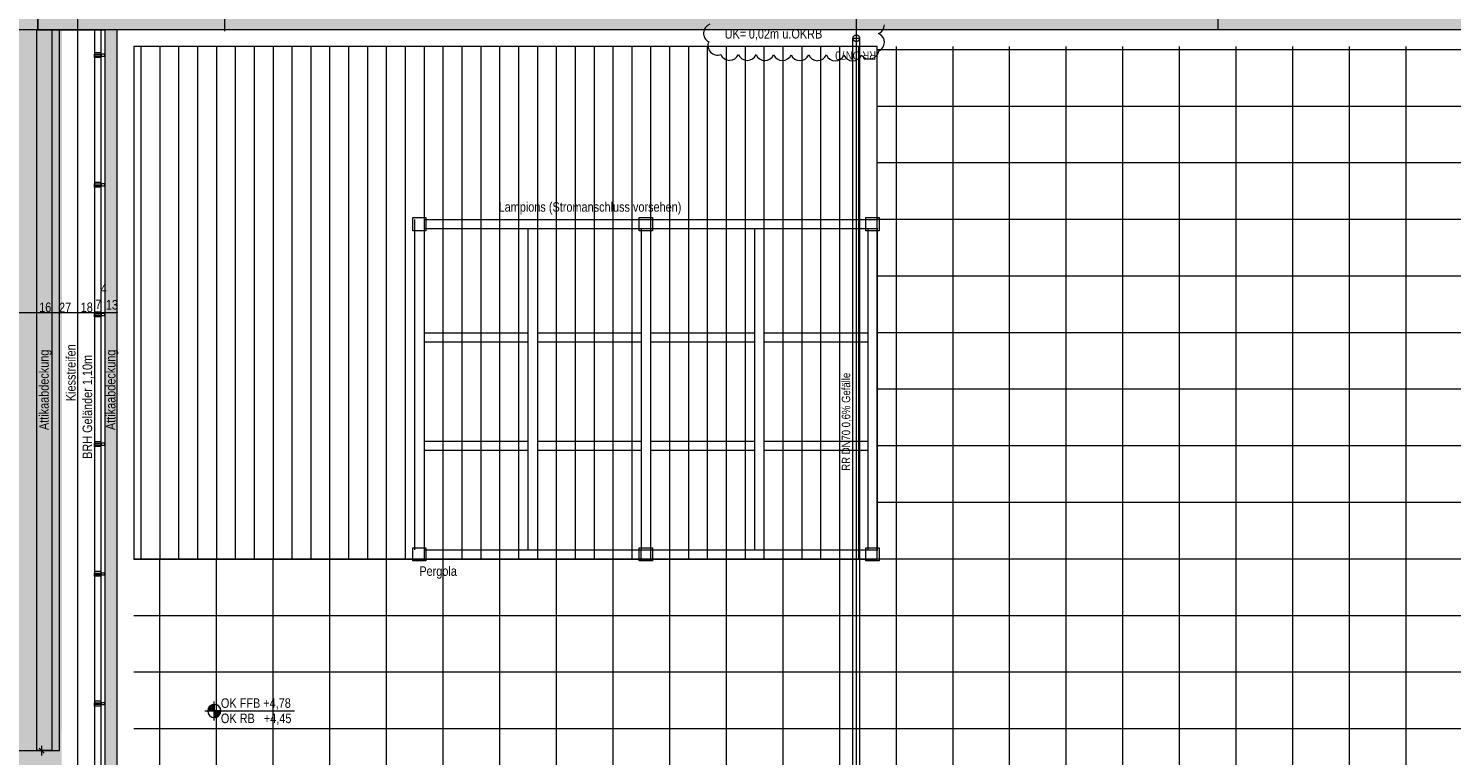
# Model space of a CAD drawing. Extents: x -620 to 300, y 62 to 1112.
# Tile 4 of 45: x -466 to -164, y 222 to 376. Entities that reach past the tile are written whole.
import ezdxf
from ezdxf.lldxf.tags import DXFTag

# ---------------------------------------------------------------- set-up
doc = ezdxf.new("R2010")
doc.units = 0
doc.layers.get('0').update_dxf_attribs({"lineweight": 13})
for name, color, linetype, lineweight, true_color in [('30 -34 Innenwände- 11 Durchbruch', 4, 'Continuous', 9, 0x00ffff), ('30 -36 Dächer- 3 Dachbeläge', 9, 'Continuous', 15, 0x808080), ('30 -36 Dächer- 3 Dachbeläge Gründach', 9, 'Continuous', 9, 0x808080), ('30 -36 Dächer- 4 Dachbekleidungen', 9, 'Continuous', 9, 0x808080), ('40 -41 Abwasser_Wasser_Gas- 1 Abwasser + sanitäre Anlagen', 7, 'Continuous', 9, 0xff6633), ('60- 61 allgemeine Ausstattung- 4 Terrassen', 9, 'Continuous', 9, 0x808080), ('70 -72 Beschriftung- 1 Beschriftung allgemein', 7, 'Continuous', 9, 0xff6633), ('70 -76 Bemaßung- 2 Allgemein', 9, 'Continuous', 5, 0x808080), ('70 -77 Revision- 2 Wolken', 7, 'Continuous', 18, 0x944cff), ('iwb_Layout BA_Markierung', 7, 'Continuous', 9, 0xbadcdc)]:
    doc.layers.add(name, color=color, linetype=linetype, lineweight=lineweight, true_color=true_color)
for name, color, linetype, lineweight in [('40 -41 Abwasser_Wasser_Gas- 2 Wasser-1', 7, 'Continuous', 15), ('70 -71 Achsen- 1 Gebäudeachsen', 7, 'STRICHPUNKT2-A06DNCB4MF', 18), ('70 -72 Beschriftung- 5 Höhenkoten', 7, 'Continuous', 15)]:
    doc.layers.add(name, color=color, linetype=linetype, lineweight=lineweight)
doc.styles.get("Standard").update_dxf_attribs({"font": 'ARIALN.TTF'})
tags = doc.linetypes.add('grob-A06DNCB3MF', pattern=[14, 3, -8, 3]).pattern_tags.tags
tags[8:9] = [DXFTag(74, 4), DXFTag(75, 0), DXFTag(340, '0'), DXFTag(46, 0.0), DXFTag(50, 0.0), DXFTag(44, 0.0), DXFTag(45, 0.0)]
tags[6:7] = [DXFTag(74, 4), DXFTag(75, 0), DXFTag(340, '0'), DXFTag(46, 0.0), DXFTag(50, 0.0), DXFTag(44, 0.0), DXFTag(45, 0.0)]
tags[4:5] = [DXFTag(74, 4), DXFTag(75, 0), DXFTag(340, '0'), DXFTag(46, 0.0), DXFTag(50, 0.0), DXFTag(44, 0.0), DXFTag(45, 0.0)]
tags = doc.linetypes.add('STRICHPUNKT2-A06DNCB4MF', pattern=[12.7, 6.35, -3.175, 0, -3.175]).pattern_tags.tags
tags[10:11] = [DXFTag(74, 4), DXFTag(75, 0), DXFTag(340, '0'), DXFTag(46, 0.0), DXFTag(50, 0.0), DXFTag(44, 0.0), DXFTag(45, 0.0)]
tags[8:9] = [DXFTag(74, 4), DXFTag(75, 0), DXFTag(340, '0'), DXFTag(46, 0.0), DXFTag(50, 0.0), DXFTag(44, 0.0), DXFTag(45, 0.0)]
tags[6:7] = [DXFTag(74, 4), DXFTag(75, 0), DXFTag(340, '0'), DXFTag(46, 0.0), DXFTag(50, 0.0), DXFTag(44, 0.0), DXFTag(45, 0.0)]
tags[4:5] = [DXFTag(74, 4), DXFTag(75, 0), DXFTag(340, '0'), DXFTag(46, 0.0), DXFTag(50, 0.0), DXFTag(44, 0.0), DXFTag(45, 0.0)]

# ---------------------------------------------------------------- blocks, each defined once
blk = doc.blocks.new('Polygon-A06DNCAVMF')
at = {"color": 0, "linetype": 'ByBlock', "lineweight": -2, "ltscale": 0.13}
blk.add_solid([(-458.9, 86.61), (-538.63, 86.4), (-458.74, 1083.81), (-538.63, 1083.81)], dxfattribs=at)
blk = doc.blocks.new('Referenz-A06DNCB5MF')
at = {"layer": '30 -36 Dächer- 3 Dachbeläge', "color": 0, "linetype": 'Continuous', "ltscale": 0.15}
for p, q in [((-463.98, 376.05), (-463.98, 782.85)), ((-464.18, 376.05), (-460.98, 376.05)), ((-464.18, 223.25), (-464.18, 376.05)), ((47.82, 376.05), (-463.98, 376.05)), ((-460.98, 376.05), (-460.98, 223.25)), ((-447.18, 376.05), (-449.78, 376.05)), ((-449.78, 376.05), (-449.78, 213.65)), ((-447.18, 211.05), (-447.18, 376.05)), ((-460.98, 223.25), (-464.18, 223.25))]:
    blk.add_line(p, q, dxfattribs=at)
at = {"layer": '30 -36 Dächer- 3 Dachbeläge', "color": 0, "lineweight": 9}
for p, q in [((-463.98, 763.65), (-463.98, 376.05)), ((-463.98, 376.05), (-449.78, 376.05)), ((-449.78, 376.05), (-449.78, 213.65))]:
    blk.add_line(p, q, dxfattribs=at)
at = {"layer": '30 -36 Dächer- 3 Dachbeläge', "color": 0, "linetype": 'Continuous', "lineweight": 0, "ltscale": 0.13}
for points in [[(-463.98, 782.85), (-458.98, 777.85), (-463.98, 376.05)], [(-458.98, 777.85), (-463.98, 376.05), (-458.98, 381.05)], [(-463.98, 376.05), (-458.98, 381.05), (47.82, 376.05)], [(-458.98, 381.05), (47.82, 376.05), (42.82, 381.05)], [(-464.18, 376.05), (-460.98, 376.05), (-464.18, 223.25), (-460.98, 223.25)], [(-449.78, 376.05), (-447.18, 376.05), (-449.78, 213.65)], [(-447.18, 376.05), (-449.78, 213.65), (-447.18, 211.05)]]:
    blk.add_solid(points, dxfattribs=at)
at = {"layer": '30 -36 Dächer- 3 Dachbeläge Gründach', "color": 0, "linetype": 'Continuous', "ltscale": 0.13}
for p, q in [((-459.38, 376.05), (-473.38, 376.05)), ((-459.38, 223.25), (-459.38, 376.05)), ((-538.63, 223.25), (-459.38, 223.25))]:
    blk.add_line(p, q, dxfattribs=at)
at = {"layer": '30 -36 Dächer- 4 Dachbekleidungen', "color": 0, "linetype": 'Continuous', "ltscale": 0.13}
for p, q in [((-451.98, 376.05), (-451.98, 215.85)), ((-450.58, 376.05), (-451.98, 376.05)), ((-450.58, 214.45), (-450.58, 376.05)), ((-450.58, 371.2), (-451.98, 371.2)), ((-451.98, 371.2), (-451.98, 370.9)), ((-451.98, 370.5), (-451.98, 370.9)), ((-451.98, 370.9), (-450.58, 370.9)), ((-449.78, 370.9), (-450.58, 370.9)), ((-450.58, 370.9), (-450.58, 370.5)), ((-449.78, 370.5), (-449.78, 370.9)), ((-450.58, 370.5), (-451.98, 370.5)), ((-451.98, 370.2), (-451.98, 370.5)), ((-450.58, 370.2), (-451.98, 370.2)), ((-450.58, 370.5), (-449.78, 370.5)), ((-450.58, 343.7), (-451.98, 343.7)), ((-451.98, 343.7), (-451.98, 343.4)), ((-451.98, 343), (-451.98, 343.4)), ((-451.98, 343.4), (-450.58, 343.4)), ((-450.58, 343), (-451.98, 343)), ((-451.98, 342.7), (-451.98, 343)), ((-450.58, 342.7), (-451.98, 342.7)), ((-449.78, 343.4), (-450.58, 343.4)), ((-450.58, 343.4), (-450.58, 343)), ((-450.58, 343), (-449.78, 343)), ((-449.78, 343), (-449.78, 343.4)), ((-450.58, 316.2), (-451.98, 316.2)), ((-451.98, 316.2), (-451.98, 315.9)), ((-451.98, 315.5), (-451.98, 315.9)), ((-451.98, 315.9), (-450.58, 315.9)), ((-450.58, 315.5), (-451.98, 315.5)), ((-451.98, 315.2), (-451.98, 315.5)), ((-450.58, 315.2), (-451.98, 315.2)), ((-449.78, 315.9), (-450.58, 315.9)), ((-450.58, 315.9), (-450.58, 315.5)), ((-450.58, 315.5), (-449.78, 315.5)), ((-449.78, 315.5), (-449.78, 315.9)), ((-450.58, 288.7), (-451.98, 288.7)), ((-451.98, 288.7), (-451.98, 288.4)), ((-451.98, 288), (-451.98, 288.4)), ((-451.98, 288.4), (-450.58, 288.4)), ((-450.58, 288), (-451.98, 288)), ((-451.98, 287.7), (-451.98, 288)), ((-450.58, 287.7), (-451.98, 287.7)), ((-449.78, 288.4), (-450.58, 288.4)), ((-450.58, 288.4), (-450.58, 288)), ((-450.58, 288), (-449.78, 288)), ((-449.78, 288), (-449.78, 288.4)), ((-450.58, 261.2), (-451.98, 261.2)), ((-451.98, 261.2), (-451.98, 260.9)), ((-451.98, 260.5), (-451.98, 260.9)), ((-451.98, 260.9), (-450.58, 260.9)), ((-450.58, 260.5), (-451.98, 260.5)), ((-451.98, 260.2), (-451.98, 260.5)), ((-450.58, 260.2), (-451.98, 260.2)), ((-449.78, 260.9), (-450.58, 260.9)), ((-450.58, 260.9), (-450.58, 260.5)), ((-450.58, 260.5), (-449.78, 260.5)), ((-449.78, 260.5), (-449.78, 260.9)), ((-450.58, 233.7), (-451.98, 233.7)), ((-451.98, 233.7), (-451.98, 233.4)), ((-451.98, 233), (-451.98, 233.4)), ((-451.98, 233.4), (-450.58, 233.4)), ((-450.58, 233), (-451.98, 233)), ((-451.98, 232.7), (-451.98, 233)), ((-450.58, 232.7), (-451.98, 232.7)), ((-449.78, 233.4), (-450.58, 233.4)), ((-450.58, 233.4), (-450.58, 233)), ((-450.58, 233), (-449.78, 233)), ((-449.78, 233), (-449.78, 233.4))]:
    blk.add_line(p, q, dxfattribs=at)
at = {"layer": '40 -41 Abwasser_Wasser_Gas- 1 Abwasser + sanitäre Anlagen', "color": 0, "linetype": 'grob-A06DNCB3MF', "ltscale": 0.13}
for p, q in [((-291.28, 211.04), (-291.28, 374.29)), ((-291.28, 374.29), (-289.88, 374.29)), ((-289.88, 374.29), (-289.88, 211.04))]:
    blk.add_line(p, q, dxfattribs=at)
at = {"layer": '40 -41 Abwasser_Wasser_Gas- 2 Wasser-1', "color": 0, "linetype": 'Continuous', "ltscale": 0.15}
for p, q in [((-291.28, 374.32), (-291.27, 374.38)), ((-291.28, 374.25), (-291.28, 374.32)), ((-291.27, 374.18), (-291.28, 374.25)), ((-291.27, 374.38), (-291.26, 374.45)), ((-291.25, 374.11), (-291.27, 374.18)), ((-291.26, 374.45), (-291.24, 374.52)), ((-291.23, 374.05), (-291.25, 374.11)), ((-291.24, 374.52), (-291.21, 374.58)), ((-291.2, 373.98), (-291.23, 374.05)), ((-291.21, 374.58), (-291.18, 374.64)), ((-291.17, 373.92), (-291.2, 373.98)), ((-291.18, 374.64), (-291.15, 374.7)), ((-291.13, 373.87), (-291.17, 373.92)), ((-291.15, 374.7), (-291.1, 374.75)), ((-291.09, 373.81), (-291.13, 373.87)), ((-291.1, 374.75), (-291.06, 374.8)), ((-291.06, 374.8), (-291, 374.85)), ((-291, 374.85), (-290.95, 374.89)), ((-290.95, 374.89), (-290.89, 374.92)), ((-290.89, 374.92), (-290.82, 374.95)), ((-290.82, 374.95), (-290.76, 374.97)), ((-290.76, 374.97), (-290.69, 374.98)), ((-290.69, 374.98), (-290.62, 374.99)), ((-290.62, 374.99), (-290.55, 374.99)), ((-290.55, 374.99), (-290.49, 374.99)), ((-290.49, 374.99), (-290.42, 374.98)), ((-290.42, 374.98), (-290.35, 374.96)), ((-290.35, 374.96), (-290.29, 374.93)), ((-290.29, 374.93), (-290.23, 374.9)), ((-290.23, 374.9), (-290.17, 374.86)), ((-290.17, 374.86), (-290.11, 374.82)), ((-290.11, 374.82), (-290.07, 374.77)), ((-290.05, 373.83), (-290.1, 373.78)), ((-290.07, 374.77), (-290.02, 374.72)), ((-290.01, 373.89), (-290.05, 373.83)), ((-290.02, 374.72), (-289.98, 374.66)), ((-289.97, 373.94), (-290.01, 373.89)), ((-289.98, 374.66), (-289.95, 374.6)), ((-289.94, 374), (-289.97, 373.94)), ((-289.95, 374.6), (-289.92, 374.54)), ((-289.91, 374.07), (-289.94, 374)), ((-289.92, 374.54), (-289.9, 374.47)), ((-289.89, 374.13), (-289.91, 374.07)), ((-289.9, 374.47), (-289.89, 374.41)), ((-289.89, 374.41), (-289.88, 374.34)), ((-289.88, 374.2), (-289.89, 374.13)), ((-289.88, 374.34), (-289.88, 374.27)), ((-289.88, 374.27), (-289.88, 374.2)), ((-291.04, 373.77), (-291.09, 373.81)), ((-290.98, 373.72), (-291.04, 373.77)), ((-290.93, 373.69), (-290.98, 373.72)), ((-290.87, 373.66), (-290.93, 373.69)), ((-290.8, 373.63), (-290.87, 373.66)), ((-290.74, 373.61), (-290.8, 373.63)), ((-290.67, 373.6), (-290.74, 373.61)), ((-290.6, 373.59), (-290.67, 373.6)), ((-290.53, 373.59), (-290.6, 373.59)), ((-290.46, 373.6), (-290.53, 373.59)), ((-290.4, 373.62), (-290.46, 373.6)), ((-290.33, 373.64), (-290.4, 373.62)), ((-290.27, 373.67), (-290.33, 373.64)), ((-290.21, 373.7), (-290.27, 373.67)), ((-290.15, 373.74), (-290.21, 373.7)), ((-290.1, 373.78), (-290.15, 373.74))]:
    blk.add_line(p, q, dxfattribs=at)
at = {"layer": '60- 61 allgemeine Ausstattung- 4 Terrassen', "color": 0}
for p, q in [((-443.64, 372.51), (-443.64, 263.85)), ((-286.14, 372.51), (-443.64, 372.51)), ((-442.14, 372.51), (-442.14, 263.85)), ((-438.14, 372.51), (-438.14, 263.85)), ((-434.14, 372.51), (-434.14, 263.85)), ((-430.14, 372.51), (-430.14, 263.85)), ((-426.14, 372.51), (-426.14, 263.85)), ((-422.14, 372.51), (-422.14, 263.85)), ((-418.14, 372.51), (-418.14, 263.85)), ((-414.14, 372.51), (-414.14, 263.85)), ((-410.14, 372.51), (-410.14, 263.85)), ((-406.14, 372.51), (-406.14, 263.85)), ((-402.14, 372.51), (-402.14, 263.85)), ((-398.14, 372.51), (-398.14, 263.85)), ((-394.14, 372.51), (-394.14, 263.85)), ((-390.14, 372.51), (-390.14, 263.85)), ((-386.14, 372.51), (-386.14, 263.85)), ((-382.14, 372.51), (-382.14, 263.85)), ((-378.14, 372.51), (-378.14, 263.85)), ((-374.14, 372.51), (-374.14, 263.85)), ((-370.14, 372.51), (-370.14, 263.85)), ((-366.14, 372.51), (-366.14, 263.85)), ((-362.14, 372.51), (-362.14, 263.85)), ((-358.14, 372.51), (-358.14, 263.85)), ((-354.14, 372.51), (-354.14, 263.85)), ((-350.14, 372.51), (-350.14, 263.85)), ((-346.14, 372.51), (-346.14, 263.85)), ((-342.14, 372.51), (-342.14, 263.85)), ((-338.14, 372.51), (-338.14, 263.85)), ((-334.14, 372.51), (-334.14, 263.85)), ((-330.14, 372.51), (-330.14, 263.85)), ((-326.14, 372.51), (-326.14, 263.85)), ((-322.14, 372.51), (-322.14, 263.85)), ((-318.14, 372.51), (-318.14, 263.85)), ((-314.14, 372.51), (-314.14, 263.85)), ((-310.14, 372.51), (-310.14, 263.85)), ((-306.14, 372.51), (-306.14, 263.85)), ((-302.14, 372.51), (-302.14, 263.85)), ((-298.14, 372.51), (-298.14, 263.85)), ((-294.14, 372.51), (-294.14, 263.85)), ((-290.14, 372.51), (-290.14, 263.85)), ((-286.14, 263.85), (-286.14, 372.51)), ((27.48, 371.85), (-286.14, 371.85)), ((-282.16, 372.51), (-282.16, 214.05)), ((-270.16, 372.51), (-270.16, 214.05)), ((-258.16, 372.51), (-258.16, 214.05)), ((-246.16, 372.51), (-246.16, 214.05)), ((-234.16, 372.51), (-234.16, 214.05)), ((-222.16, 372.51), (-222.16, 214.05)), ((-210.16, 372.51), (-210.16, 214.05)), ((-198.16, 372.51), (-198.16, 214.05)), ((-186.16, 372.51), (-186.16, 214.05)), ((-174.16, 372.51), (-174.16, 214.05)), ((27.48, 359.85), (-286.14, 359.85)), ((27.48, 347.85), (-286.14, 347.85)), ((-138.16, 335.85), (-286.14, 335.85)), ((-138.16, 323.85), (-286.14, 323.85)), ((-138.16, 311.85), (-286.14, 311.85)), ((-138.16, 299.85), (-286.14, 299.85)), ((-138.16, 287.85), (-286.14, 287.85)), ((-138.16, 275.85), (-286.14, 275.85)), ((-336.14, 265.85), (-334.14, 265.85)), ((-336.14, 263.85), (-336.14, 265.85)), ((-334.14, 265.85), (-334.14, 263.85)), ((-138.16, 263.85), (-443.64, 263.85)), ((-443.64, 263.85), (-286.14, 263.85)), ((-438.16, 263.85), (-438.16, 211.65)), ((-426.16, 263.85), (-426.16, 211.65)), ((-414.16, 263.85), (-414.16, 211.65)), ((-402.16, 263.85), (-402.16, 214.05)), ((-390.16, 263.85), (-390.16, 214.05)), ((-378.16, 263.85), (-378.16, 214.05)), ((-366.16, 263.85), (-366.16, 214.05)), ((-354.16, 263.85), (-354.16, 214.05)), ((-342.16, 263.85), (-342.16, 214.05)), ((-334.14, 263.85), (-336.14, 263.85)), ((-330.16, 263.85), (-330.16, 214.05)), ((-318.16, 263.85), (-318.16, 214.05)), ((-306.16, 263.85), (-306.16, 214.05)), ((-294.16, 263.85), (-294.16, 214.05)), ((-138.16, 251.85), (-443.64, 251.85)), ((-138.16, 239.85), (-443.64, 239.85)), ((-138.16, 227.85), (-443.64, 227.85))]:
    blk.add_line(p, q, dxfattribs=at)
at = {"layer": '60- 61 allgemeine Ausstattung- 4 Terrassen', "color": 0, "lineweight": 18}
for p, q in [((-384.54, 336.25), (-381.74, 336.25)), ((-384.54, 333.45), (-384.54, 336.25)), ((-381.74, 336.25), (-381.74, 333.45)), ((-336.54, 336.25), (-333.74, 336.25)), ((-336.54, 333.45), (-336.54, 336.25)), ((-333.74, 336.25), (-333.74, 333.45)), ((-288.54, 336.25), (-285.74, 336.25)), ((-288.54, 333.45), (-288.54, 336.25)), ((-285.74, 336.25), (-285.74, 333.45)), ((-381.74, 333.45), (-384.54, 333.45)), ((-333.74, 333.45), (-336.54, 333.45)), ((-285.74, 333.45), (-288.54, 333.45)), ((-384.54, 266.25), (-381.74, 266.25)), ((-384.54, 263.45), (-384.54, 266.25)), ((-381.74, 266.25), (-381.74, 263.45)), ((-336.54, 266.25), (-333.74, 266.25)), ((-336.54, 263.45), (-336.54, 266.25)), ((-333.74, 266.25), (-333.74, 263.45)), ((-288.54, 266.25), (-285.74, 266.25)), ((-288.54, 263.45), (-288.54, 266.25)), ((-285.74, 266.25), (-285.74, 263.45)), ((-381.74, 263.45), (-384.54, 263.45)), ((-333.74, 263.45), (-336.54, 263.45)), ((-285.74, 263.45), (-288.54, 263.45))]:
    blk.add_line(p, q, dxfattribs=at)
at = {"layer": '60- 61 allgemeine Ausstattung- 4 Terrassen', "color": 0, "linetype": 'grob-A06DNCB3MF', "ltscale": 0.13}
for p, q in [((-384.14, 335.85), (-384.14, 265.85)), ((-382.14, 335.85), (-286.04, 335.85)), ((-382.14, 333.85), (-382.14, 265.85)), ((-286.04, 333.85), (-382.14, 333.85)), ((-360.14, 333.85), (-360.14, 265.85)), ((-358.14, 333.85), (-358.14, 265.85)), ((-336.14, 333.85), (-336.14, 265.85)), ((-334.14, 333.85), (-334.14, 265.85)), ((-312.14, 333.85), (-312.14, 265.85)), ((-310.14, 333.85), (-310.14, 265.85)), ((-288.14, 333.85), (-288.14, 265.85)), ((-286.14, 333.85), (-286.14, 265.85)), ((-382.14, 311.85), (-360.14, 311.85)), ((-358.14, 311.85), (-336.14, 311.85)), ((-334.14, 311.85), (-312.14, 311.85)), ((-310.14, 311.85), (-288.14, 311.85)), ((-360.14, 309.85), (-382.14, 309.85)), ((-336.14, 309.85), (-358.14, 309.85)), ((-312.14, 309.85), (-334.14, 309.85)), ((-288.14, 309.85), (-310.14, 309.85)), ((-382.14, 288.85), (-360.14, 288.85)), ((-360.14, 286.85), (-382.14, 286.85)), ((-358.14, 288.85), (-336.14, 288.85)), ((-336.14, 286.85), (-358.14, 286.85)), ((-334.14, 288.85), (-312.14, 288.85)), ((-312.14, 286.85), (-334.14, 286.85)), ((-310.14, 288.85), (-288.14, 288.85)), ((-288.14, 286.85), (-310.14, 286.85)), ((-382.14, 265.85), (-286.04, 265.85)), ((-286.04, 263.85), (-382.14, 263.85))]:
    blk.add_line(p, q, dxfattribs=at)
at = {"layer": '70 -71 Achsen- 1 Gebäudeachsen', "color": 0, "linetype": 'STRICHPUNKT2-A06DNCB4MF', "ltscale": 0.18}
for p, q in [((-455.58, 1084.39), (-455.58, 84.95)), ((-290.58, 1084.39), (-290.58, 84.95))]:
    blk.add_line(p, q, dxfattribs=at)
at = {"layer": '70 -72 Beschriftung- 5 Höhenkoten', "color": 0, "linetype": 'Continuous', "ltscale": 0.15}
for p, q in [((-424.38, 375.81), (-424.38, 379.81)), ((-426.58, 229.65), (-426.58, 233.65)), ((-426.58, 231.65), (-426.58, 233.05)), ((-426.58, 233.05), (-426.58, 231.65)), ((-428.58, 231.65), (-409.58, 231.65)), ((-427.98, 231.65), (-426.58, 231.65)), ((-426.58, 231.65), (-427.98, 231.65)), ((-425.18, 231.65), (-426.58, 231.65)), ((-426.58, 231.65), (-426.58, 230.25)), ((-426.58, 231.65), (-425.18, 231.65)), ((-426.58, 230.25), (-426.58, 231.65))]:
    blk.add_line(p, q, dxfattribs=at)
for major_axis in [(0, 1.4), (1.4, 0), (-1.4, 0), (0, -1.4)]:
    blk.add_ellipse((-426.58, 231.65), major_axis=major_axis, ratio=1, start_param=0, end_param=1.570796, dxfattribs=at)
at = {"layer": '70 -72 Beschriftung- 5 Höhenkoten', "color": 0, "lineweight": 0}
for points in [[(-427.82, 231.65), (-427.91, 232.09), (-427.82, 232.29)], [(-427.71, 231.65), (-427.82, 232.29), (-427.71, 232.48)], [(-427.82, 231.65), (-427.82, 232.29), (-427.71, 231.65)], [(-427.57, 231.65), (-427.71, 232.48), (-427.57, 232.64)], [(-427.71, 231.65), (-427.71, 232.48), (-427.57, 231.65)], [(-427.4, 231.65), (-427.57, 232.64), (-427.4, 232.79)], [(-427.57, 231.65), (-427.57, 232.64), (-427.4, 231.65)], [(-427.21, 231.65), (-427.4, 232.79), (-427.21, 232.9)], [(-427.4, 231.65), (-427.4, 232.79), (-427.21, 231.65)], [(-427.01, 231.65), (-427.21, 232.9), (-427.01, 232.98)], [(-427.21, 231.65), (-427.21, 232.9), (-427.01, 231.65)], [(-426.8, 231.65), (-427.01, 232.98), (-426.8, 233.04)], [(-427.01, 231.65), (-427.01, 232.98), (-426.8, 231.65)], [(-426.58, 231.65), (-426.8, 233.04), (-426.58, 233.05)], [(-426.8, 231.65), (-426.8, 233.04), (-426.58, 231.65)], [(-427.96, 231.65), (-427.98, 231.65), (-427.96, 231.87)], [(-427.91, 231.65), (-427.96, 231.87), (-427.91, 232.09)], [(-427.96, 231.65), (-427.96, 231.87), (-427.91, 231.65)], [(-427.91, 231.65), (-427.91, 232.09), (-427.82, 231.65)], [(-426.58, 230.25), (-426.58, 231.65), (-426.36, 230.27)], [(-426.36, 230.27), (-426.58, 231.65), (-426.36, 231.65)], [(-426.36, 230.27), (-426.36, 231.65), (-426.14, 230.32)], [(-426.14, 230.32), (-426.36, 231.65), (-426.14, 231.65)], [(-426.14, 230.32), (-426.14, 231.65), (-425.94, 230.41)], [(-425.94, 230.41), (-426.14, 231.65), (-425.94, 231.65)], [(-425.94, 230.41), (-425.94, 231.65), (-425.75, 230.52)], [(-425.75, 230.52), (-425.94, 231.65), (-425.75, 231.65)], [(-425.75, 230.52), (-425.75, 231.65), (-425.59, 230.66)], [(-425.59, 230.66), (-425.75, 231.65), (-425.59, 231.65)], [(-425.59, 230.66), (-425.59, 231.65), (-425.44, 230.83)], [(-425.44, 230.83), (-425.59, 231.65), (-425.44, 231.65)], [(-425.44, 230.83), (-425.44, 231.65), (-425.33, 231.02)], [(-425.33, 231.02), (-425.44, 231.65), (-425.33, 231.65)], [(-425.33, 231.02), (-425.33, 231.65), (-425.25, 231.22)], [(-425.25, 231.22), (-425.33, 231.65), (-425.25, 231.65)], [(-425.25, 231.22), (-425.25, 231.65), (-425.19, 231.43)], [(-425.19, 231.43), (-425.25, 231.65), (-425.19, 231.65)], [(-425.19, 231.43), (-425.19, 231.65), (-425.18, 231.65)]]:
    blk.add_solid(points, dxfattribs=at)
at = {"layer": '70 -76 Bemaßung- 2 Allgemein', "color": 0, "linetype": 'Continuous', "ltscale": 0.13}
for p, q in [((-214, 381.03), (-214, 376.07)), ((-213.96, 376.05), (-214.02, 376.05)), ((-213.99, 376.04), (-214.01, 376.06)), ((-214, 376.04), (-214, 376.07)), ((-464.2, 316.09), (-473.36, 316.09)), ((-464.17, 316.09), (-464.2, 316.09)), ((-464.17, 316.1), (-464.19, 316.08)), ((-464.19, 316.08), (-464.17, 316.1)), ((-464.19, 316.09), (-464.16, 316.09)), ((-464.18, 316.13), (-464.18, 316.07)), ((-464.18, 316.13), (-464.18, 316.07)), ((-461, 316.09), (-464.16, 316.09)), ((-460.97, 316.09), (-461, 316.09)), ((-460.97, 316.1), (-460.99, 316.08)), ((-460.99, 316.08), (-460.97, 316.1)), ((-460.99, 316.09), (-460.96, 316.09)), ((-460.98, 316.13), (-460.98, 316.07)), ((-460.98, 316.13), (-460.98, 316.07)), ((-455.6, 316.09), (-460.96, 316.09)), ((-455.57, 316.09), (-455.6, 316.09)), ((-455.57, 316.1), (-455.59, 316.08)), ((-455.59, 316.08), (-455.57, 316.1)), ((-455.59, 316.09), (-455.56, 316.09)), ((-455.58, 316.05), (-455.58, 316.11)), ((-455.58, 316.05), (-455.58, 316.11)), ((-452, 316.09), (-455.56, 316.09)), ((-451.97, 316.09), (-452, 316.09)), ((-451.97, 316.1), (-451.99, 316.08)), ((-451.99, 316.08), (-451.97, 316.1)), ((-451.99, 316.09), (-451.96, 316.09)), ((-451.98, 316.13), (-451.98, 316.07)), ((-451.98, 316.13), (-451.98, 316.07)), ((-450.6, 316.09), (-451.96, 316.09)), ((-450.57, 316.09), (-450.6, 316.09)), ((-450.57, 316.1), (-450.59, 316.08)), ((-450.59, 316.08), (-450.57, 316.1)), ((-450.59, 316.09), (-450.56, 316.09)), ((-450.58, 316.13), (-450.58, 316.07)), ((-450.58, 316.13), (-450.58, 316.07)), ((-449.8, 316.09), (-450.56, 316.09)), ((-449.77, 316.09), (-449.8, 316.09)), ((-449.77, 316.1), (-449.79, 316.08)), ((-449.79, 316.08), (-449.77, 316.1)), ((-449.79, 316.09), (-449.76, 316.09)), ((-449.78, 316.13), (-449.78, 316.07)), ((-449.78, 316.13), (-449.78, 316.07)), ((-447.2, 316.09), (-449.76, 316.09)), ((-447.17, 316.09), (-447.2, 316.09)), ((-447.17, 316.1), (-447.19, 316.08)), ((-447.18, 316.13), (-447.18, 316.07)), ((-463.04, 223.25), (-464.16, 223.25)), ((-463.16, 224.25), (-463.16, 222.19))]:
    blk.add_line(p, q, dxfattribs=at)
at = {"layer": '70 -76 Bemaßung- 2 Allgemein', "color": 0, "linetype": 'Continuous', "lineweight": 20, "ltscale": 0.2}
blk.add_line((-463.69, 223.78), (-462.63, 222.72), dxfattribs=at)
at = {"layer": '70 -77 Revision- 2 Wolken', "color": 0, "linetype": 'Continuous', "ltscale": 0.18}
for centre, major_axis in [((-320.91, 375.33), (-0.69, 1.91)), ((-286.65, 377.15), (0.81, -1.86)), ((-320.91, 375.33), (-2.03, 0.13)), ((-286.65, 373.42), (2.03, 0)), ((-319.97, 372.74), (-1.88, 0.78)), ((-319.97, 372.74), (-1.46, -1.41)), ((-317.4, 371.64), (-1.87, -0.81)), ((-317.4, 371.64), (-0.01, -2.03)), ((-313.67, 371.63), (-1.87, -0.81)), ((-313.67, 371.63), (-0.01, -2.03)), ((-309.95, 371.61), (-1.87, -0.81)), ((-287.83, 371.93), (0.46, -1.98)), ((-286.65, 373.42), (0.81, -1.86)), ((-309.95, 371.61), (-0.01, -2.03)), ((-306.22, 371.6), (-1.87, -0.81)), ((-306.22, 371.6), (-0.01, -2.03)), ((-302.5, 371.58), (-1.87, -0.81)), ((-302.5, 371.58), (-0.01, -2.03)), ((-298.77, 371.57), (-1.87, -0.81)), ((-298.77, 371.57), (-0.01, -2.03)), ((-295.05, 371.55), (-1.87, -0.81)), ((-295.05, 371.55), (-0.01, -2.03)), ((-291.32, 371.54), (-1.87, -0.81)), ((-291.32, 371.54), (-0.01, -2.03)), ((-287.83, 371.93), (-1.63, -1.21))]:
    blk.add_ellipse(centre, major_axis=major_axis, ratio=1, start_param=0, end_param=1.159279, dxfattribs=at)
at = {"layer": '30 -34 Innenwände- 11 Durchbruch', "color": 0, "linetype": 'Continuous', "ltscale": 0.13, "char_height": 2.0138, "attachment_point": 1}
for s, insert in [('{\\fArial Narrow;UK=}', (-318.46, 376.24)), ('{\\fArial Narrow;0,02m}', (-313.35, 376.24)), ('{\\fArial Narrow;ü.OKRB}', (-306.25, 376.24))]:
    blk.add_mtext(s, dxfattribs=dict(at, insert=insert))
at = {"layer": '60- 61 allgemeine Ausstattung- 4 Terrassen', "color": 0, "linetype": 'Continuous', "ltscale": 0.13, "char_height": 2.0138, "attachment_point": 1}
for s, insert in [('{\\fArial Narrow;Lampions (Stromanschluss vorsehen)}', (-366.35, 339.53)), ('{\\fArial Narrow;Pergola}', (-383.14, 262.31))]:
    blk.add_mtext(s, dxfattribs=dict(at, insert=insert))
at = {"layer": '70 -72 Beschriftung- 1 Beschriftung allgemein', "color": 0, "linetype": 'Continuous', "ltscale": 0.13, "attachment_point": 1}
for s, insert, char_height, rotation in [('{\\fArial Narrow;RR DN70}', (-286.39, 369.73), 1.7621, 180), ('{\\fArial Narrow;Attikaabdeckung}', (-463.67, 291.21), 2.0138, 90), ('{\\fArial Narrow;Kiesstreifen}', (-457.98, 297.34), 2.0138, 90), ('{\\fArial Narrow;BRH Geländer 1,10m}', (-454.48, 285.1), 2.0138, 90), ('{\\fArial Narrow;Attikaabdeckung}', (-449.53, 291.21), 2.0138, 90), ('{\\fArial Narrow;RR DN70 0,6% Gefälle}', (-293.64, 282.6), 1.7621, 90)]:
    blk.add_mtext(s, dxfattribs=dict(at, insert=insert, char_height=char_height, rotation=rotation))
at = {"layer": '70 -72 Beschriftung- 5 Höhenkoten', "color": 0, "linetype": 'Continuous', "ltscale": 0.15, "char_height": 2.0138, "attachment_point": 1}
for s, insert in [('{\\fArial Narrow;OK FFB +4,78}', (-425.18, 234.33)), ('{\\fArial Narrow;OK RB   +4,45}', (-425.18, 231.09))]:
    blk.add_mtext(s, dxfattribs=dict(at, insert=insert))
at = {"layer": '70 -76 Bemaßung- 2 Allgemein', "color": 0, "linetype": 'Continuous', "ltscale": 0.13, "char_height": 2.0138, "attachment_point": 1}
for s, insert in [('{\\fArial Narrow;4}', (-450.65, 322.2)), ('{\\fArial Narrow;16}', (-463.68, 318.25)), ('{\\fArial Narrow;27}', (-459.47, 318.21)), ('{\\fArial Narrow;18}', (-454.88, 318.25)), ('{\\fArial Narrow;7}', (-451.79, 318.86)), ('{\\fArial Narrow;13}', (-449.56, 318.78))]:
    blk.add_mtext(s, dxfattribs=dict(at, insert=insert))

msp = doc.modelspace()

# ---------------------------------------------------------------- block references
at = {"color": 8, "lineweight": 13, "ltscale": 0.13, "true_color": 0x808080}
msp.add_blockref('Referenz-A06DNCB5MF', (0, 0), dxfattribs=at)
at = {"layer": 'iwb_Layout BA_Markierung', "ltscale": 0.13}
msp.add_blockref('Polygon-A06DNCAVMF', (0, 0), dxfattribs=at)

doc.saveas('drawing.dxf')
